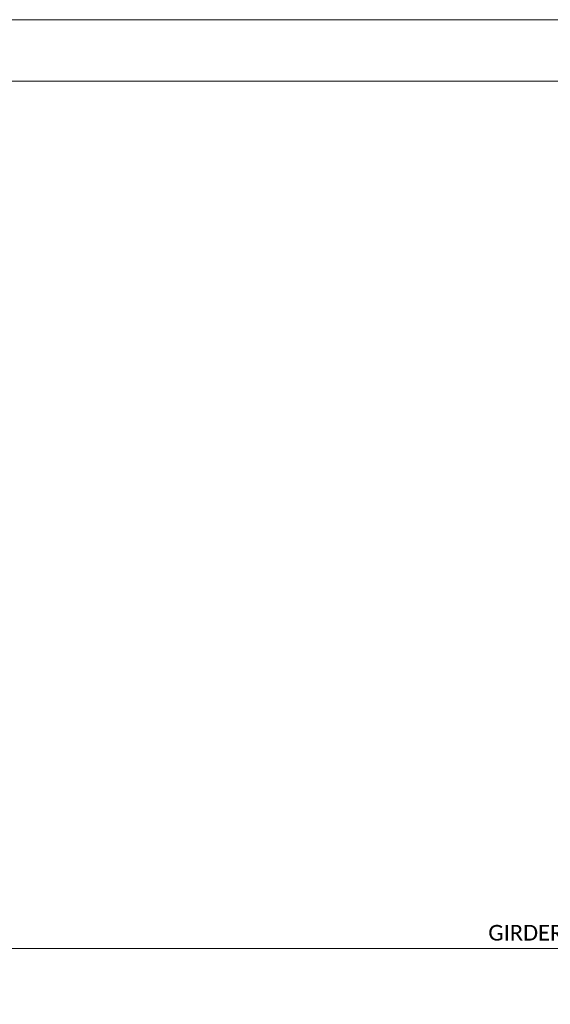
# Model space of a CAD drawing. Extents: x -241 to 956, y -254 to 252.
# Tile 5 of 14: x 60 to 111, y 158 to 252. Entities that reach past the tile are written whole.
import ezdxf
from ezdxf.enums import TextEntityAlignment as Align

# ---------------------------------------------------------------- set-up
doc = ezdxf.new("R2010")
doc.units = 0
doc.header["$MEASUREMENT"] = 0
doc.layers.add('B_ANNO_DIM', color=7, linetype='Continuous', lineweight=18)
doc.layers.add('B_ANNO_TEXT', color=7, linetype='Continuous', lineweight=18)
doc.layers.add('B_ANNO_NOPLOT', color=47, linetype='Continuous', lineweight=18, plot=False)
doc.styles.add('Annotative', font='calibri.ttf', dxfattribs={"height": 0.0625})
doc.dimstyles.new('Annotative', dxfattribs={"dimscale": 0, "dimtxt": 0.0625, "dimasz": 0.0625, "dimexe": 0.03125, "dimexo": 0.03125, "dimgap": 0.03125, "dimtad": 1, "dimdec": 3, "dimzin": 3, "dimdsep": 46, "dimlunit": 4, "dimtxsty": 'Annotative', "dimblk": 'OPEN30', "dimcen": 0.03125, "dimclrd": 256, "dimclre": 256, "dimclrt": 256, "dimaunit": 1, "dimadec": 0, "dimazin": 0, "dimtfac": 0.75, "dimtdec": 3, "dimtofl": 0, "dimtmove": 0, "dimatfit": 3, "dimldrblk": 'OPEN30', "dimfxl": 1, "dimtfill": 1, "dimfrac": 1, "dimtolj": 1, "dimtzin": 0, "dimlwd": -1, "dimlwe": -1, "dimarcsym": 0})

# ---------------------------------------------------------------- blocks, each defined once
blk = doc.blocks.new('*U494')
at = {"layer": 'B_ANNO_NOPLOT', "flags": 128}
blk.add_lwpolyline([(0, 0), (0, 252.0001), (323.9278, 252.0001), (323.9278, 238.8553), (378.0002, 238.8553), (378.0002, 40.4996), (316.5709, 40.4996), (316.5709, 0)], close=True, dxfattribs=at)
at = {"layer": 'B_ANNO_DIM', "style": 'Annotative'}
for tag, p in [('BN10', (256.3849, 212.9797)), ('BN12', (256.3849, 209.5003))]:
    blk.add_attdef(tag, p, '', height=1.5, dxfattribs=at)
at = {"layer": 'B_ANNO_TEXT', "style": 'Annotative'}
blk.add_attdef('BN11', text='', height=1.5, rotation=90, dxfattribs=at).set_placement((252.9908, 189.6537), align=Align.TOP_CENTER)
blk = doc.blocks.new('*U386')
at = {"layer": 'B_ANNO_NOPLOT', "flags": 128}
blk.add_lwpolyline([(0, 0), (0, 252.0001), (323.9278, 252.0001), (323.9278, 238.8553), (378.0002, 238.8553), (378.0002, 40.4996), (316.5709, 40.4996), (316.5709, 0)], close=True, dxfattribs=at)
blk = doc.blocks.new('_Open30')
at = {"color": 0, "linetype": 'ByBlock', "lineweight": -2}
for p, q in [((-1, 0.268), (0, 0)), ((0, 0), (-1, -0.268)), ((0, 0), (-1, 0))]:
    blk.add_line(p, q, dxfattribs=at)
blk = doc.blocks.new('*D149')
at = {"layer": 'B_ANNO_DIM', "transparency": 16777216}
for p, q in [((19.337, 175.984), (19.337, 162.12)), ((210.826, 175.988), (210.827, 162.123)), ((20.837, 162.87), (209.327, 162.873))]:
    blk.add_line(p, q, dxfattribs=at)
at = {"layer": 'Defpoints', "color": 0, "transparency": 16777216}
for p in [(19.337, 176.734), (210.826, 176.738), (210.827, 162.873)]:
    blk.add_point(p, dxfattribs=at)
at = {"layer": 'B_ANNO_DIM', "transparency": 16777216, "xscale": 1.5, "yscale": 1.5, "zscale": 1.5}
for p, rotation in [((19.337, 162.87), 180.0011220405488), ((210.827, 162.873), 0.001122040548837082)]:
    blk.add_blockref('_Open30', p, dxfattribs=dict(at, rotation=rotation))
at = {"layer": 'B_ANNO_DIM', "transparency": 16777216, "insert": (115.082, 164.389), "char_height": 1.5, "attachment_point": 5, "rotation": 0.00112, "style": 'Annotative', "bg_fill": 3, "box_fill_scale": 1.25, "bg_fill_color": 256, "bg_fill_true_color": 13158600, "bg_fill_transparency": 0}
blk.add_mtext('\\A1;GIRDER LENGTH = "L"', dxfattribs=at)
blk = doc.blocks.new('*D104')
at = {"layer": 'B_ANNO_DIM', "transparency": 16777216}
for p, q in [((55.045, 227.338), (55.045, 246.86)), ((177.376, 226.85), (177.376, 246.86)), ((56.545, 246.11), (175.876, 246.11))]:
    blk.add_line(p, q, dxfattribs=at)
at = {"layer": 'Defpoints', "color": 0, "transparency": 16777216}
for p in [(177.376, 246.11), (55.045, 226.588), (177.376, 226.1)]:
    blk.add_point(p, dxfattribs=at)
at = {"layer": 'B_ANNO_DIM', "transparency": 16777216, "xscale": 1.5, "yscale": 1.5, "zscale": 1.5, "rotation": 180}
blk.add_blockref('_Open30', (55.045, 246.11), dxfattribs=at)
at = {"layer": 'B_ANNO_DIM', "transparency": 16777216, "xscale": 1.5, "yscale": 1.5, "zscale": 1.5}
blk.add_blockref('_Open30', (177.376, 246.11), dxfattribs=at)
blk = doc.blocks.new('*U366')
at = {"layer": 'B_ANNO_NOPLOT', "flags": 128}
blk.add_lwpolyline([(0, 0), (0, 252), (323.928, 252), (323.928, 238.855), (378, 238.855), (378, 40.5), (316.571, 40.5), (316.571, 0)], close=True, dxfattribs=at)
blk = doc.blocks.new('INS_G70_BASE')
at = {"layer": 'B_ANNO_TEXT', "style": 'Annotative'}
for tag, p in [('SPA', (116.3273, 245.8699)), ('T#S', (186.4808, 119.9078)), ('TP', (194.5772, 119.8974))]:
    blk.add_attdef(tag, text='', height=1.5, dxfattribs=at).set_placement(p, align=Align.TOP_CENTER)
for tag, p in [('B#', (163.3635, 149.2357)), ('LAP', (195.9004, 149.231)), ('HAU', (332.9685, 47.7258))]:
    blk.add_attdef(tag, p, '', height=1.5, dxfattribs=at)
blk.add_attdef('DECK', text='', height=1.5, rotation=90, dxfattribs=at).set_placement((293.3389, 111.2828), align=Align.TOP_CENTER)
at = {"layer": 'B_ANNO_DIM'}
dim = blk.add_linear_dim(base=(177.3762, 246.1102), p1=(55.0445, 226.5875), p2=(177.3762, 226.0998), text=' ', dimstyle='Annotative', override={"dimtfill": 0}, dxfattribs=at)
dim.commit()
dim.dimension.update_dxf_attribs({"geometry": '*D104', "text_midpoint": (116.2104, 246.1102)})
dim = blk.add_aligned_dim(p1=(19.3366, 176.7345), p2=(210.8262, 176.7382), distance=-13.8648, text='GIRDER LENGTH = "L"', dimstyle='Annotative', dxfattribs=at)
dim.commit()
dim.dimension.update_dxf_attribs({"geometry": '*D149', "text_midpoint": (115.0817, 164.3889)})

msp = doc.modelspace()

# ---------------------------------------------------------------- block references
msp.add_blockref('*U494', (0, 0))

# ---------------------------------------------------------------- next in the draw order: block references
msp.add_blockref('*U386', (0, 0))

# ---------------------------------------------------------------- next in the draw order: block references
msp.add_blockref('INS_G70_BASE', (0, 0))

# ---------------------------------------------------------------- next in the draw order: block references
msp.add_blockref('*U366', (0, 0))

doc.saveas('drawing.dxf')
